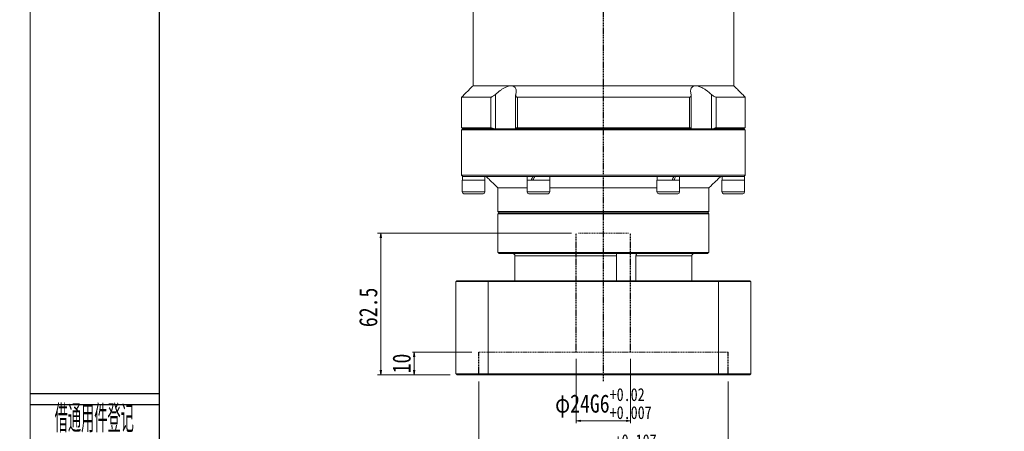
# Model space of a CAD drawing. Header units: millimetres. Extents: x -52 to 913, y -55 to 622.
# Tile 2 of 5: x -52 to 382, y 187 to 369. Entities that reach past the tile are written whole.
import ezdxf
from ezdxf.enums import TextEntityAlignment as Align

# ---------------------------------------------------------------- set-up
doc = ezdxf.new("R2010")
doc.units = ezdxf.units.MM
doc.linetypes.add('DASHED', pattern=[0.75, 0.5, -0.25])
doc.layers.add('2细线层', color=4, linetype='Continuous')
doc.layers.add('6文字层', color=3, linetype='Continuous')
doc.layers.add('图框_外框线', color=7, linetype='Continuous', lineweight=18)
doc.layers.add('尺寸线层', color=3, linetype='Continuous', lineweight=18)
doc.styles.add('PC_TEXTSTYLE', font='ISOCP.SHX', dxfattribs={"width": 0.707, "bigfont": 'GBCBIG.SHX'})
doc.styles.add('宋体', font='SimSun.ttf', dxfattribs={"width": 0.8})
doc.dimstyles.new('A水平标注$0', dxfattribs={"dimtxt": 3.5, "dimasz": 2, "dimexe": 1.5, "dimexo": 3, "dimgap": 1.1, "dimtad": 1, "dimtoh": 1, "dimdec": 4, "dimdsep": 46, "dimtxsty": '宋体', "dimblk": 'OPEN', "dimcen": 3, "dimclrd": 3, "dimclre": 3, "dimclrt": 6, "dimadec": 0, "dimazin": 0, "dimtm": 1e-09, "dimtfac": 1, "dimtdec": 4, "dimtix": 1, "dimtmove": 0, "dimatfit": 3, "dimldrblk": 'OPEN', "dimfxl": 0, "dimlwd": 13, "dimlwe": 13, "dimarcsym": 0})
doc.dimstyles.new('D直径标注φ25', dxfattribs={"dimtxt": 3.5, "dimasz": 2, "dimexe": 1, "dimexo": 3, "dimtad": 1, "dimtoh": 1, "dimdec": 1, "dimdsep": 46, "dimtxsty": '宋体', "dimblk": 'OPEN', "dimcen": 3, "dimclrd": 3, "dimclre": 3, "dimclrt": 130, "dimadec": 0, "dimazin": 0, "dimtm": 1e-09, "dimtfac": 1, "dimtdec": 1, "dimtmove": 0, "dimatfit": 0, "dimldrblk": 'OPEN', "dimfxl": 0, "dimlwd": 13, "dimlwe": 13, "dimarcsym": 0})

# ---------------------------------------------------------------- blocks, each defined once
blk = doc.blocks.new('_Open')
at = {"color": 0, "linetype": 'ByBlock', "lineweight": -2}
for p, q in [((-1, 0.17), (0, 0)), ((-1, -0.17), (0, 0)), ((0, 0), (-1, 0))]:
    blk.add_line(p, q, dxfattribs=at)
blk = doc.blocks.new('*D35')
at = {"color": 3, "lineweight": 13, "transparency": 16777216}
for p, q in [((150.05, 208.93), (150.05, 170.3)), ((260.05, 208.93), (260.05, 170.3)), ((152.05, 171.3), (258.05, 171.3))]:
    blk.add_line(p, q, dxfattribs=at)
at = {"layer": 'Defpoints', "color": 0, "transparency": 16777216}
for p in [(150.05, 211.93), (260.05, 211.93), (260.05, 171.3)]:
    blk.add_point(p, dxfattribs=at)
at = {"color": 3, "lineweight": 13, "transparency": 16777216, "xscale": 2, "yscale": 2, "zscale": 2, "rotation": 180}
blk.add_blockref('_Open', (150.05, 171.3), dxfattribs=at)
at = {"color": 3, "lineweight": 13, "transparency": 16777216, "xscale": 2, "yscale": 2, "zscale": 2}
blk.add_blockref('_Open', (260.05, 171.3), dxfattribs=at)
at = {"color": 130, "transparency": 16777216, "insert": (205.05, 178.91), "char_height": 8, "attachment_point": 5, "style": '宋体'}
blk.add_mtext('{\\A1;φ110E7{}{\\H0.71x;\\C2;\\S+0.107^ +0.072;}}', dxfattribs=at)
blk = doc.blocks.new('*D36')
at = {"color": 3, "lineweight": 13, "transparency": 16777216}
for p, q in [((193.05, 218.93), (193.05, 190.65)), ((217.05, 218.93), (217.05, 190.65)), ((195.05, 191.65), (215.05, 191.65))]:
    blk.add_line(p, q, dxfattribs=at)
at = {"layer": 'Defpoints', "color": 0, "transparency": 16777216}
for p in [(193.05, 221.93), (217.05, 221.93), (217.05, 191.65)]:
    blk.add_point(p, dxfattribs=at)
at = {"color": 3, "lineweight": 13, "transparency": 16777216, "xscale": 2, "yscale": 2, "zscale": 2, "rotation": 180}
blk.add_blockref('_Open', (193.05, 191.65), dxfattribs=at)
at = {"color": 3, "lineweight": 13, "transparency": 16777216, "xscale": 2, "yscale": 2, "zscale": 2}
blk.add_blockref('_Open', (217.05, 191.65), dxfattribs=at)
at = {"color": 130, "transparency": 16777216, "insert": (205.05, 199.26), "char_height": 8, "attachment_point": 5, "style": '宋体'}
blk.add_mtext('{\\A1;φ24G6{}{\\H0.71x;\\C2;\\S+0.02^ +0.007;}}', dxfattribs=at)
blk = doc.blocks.new('*D37')
at = {"layer": 'Defpoints', "color": 0, "transparency": 16777216}
for p in [(150.05, 221.93), (121.61, 211.93), (140.45, 211.93)]:
    blk.add_point(p, dxfattribs=at)
at = {"layer": '尺寸线层', "color": 3, "lineweight": 13, "transparency": 16777216}
for p, q in [((147.05, 221.93), (120.11, 221.93)), ((121.61, 219.93), (121.61, 213.93)), ((137.45, 211.93), (120.11, 211.93))]:
    blk.add_line(p, q, dxfattribs=at)
at = {"layer": '尺寸线层', "color": 3, "lineweight": 13, "transparency": 16777216, "xscale": 2, "yscale": 2, "zscale": 2}
for p, rotation in [((121.61, 221.93), 90), ((121.61, 211.93), 270)]:
    blk.add_blockref('_Open', p, dxfattribs=dict(at, rotation=rotation))
at = {"layer": '尺寸线层', "color": 6, "transparency": 16777216, "insert": (116.11, 216.93), "char_height": 8, "attachment_point": 5, "rotation": 90, "style": '宋体', "bg_fill": 3, "box_fill_scale": 1.1, "bg_fill_color": 257, "bg_fill_transparency": 0}
blk.add_mtext('10', dxfattribs=at)
blk = doc.blocks.new('*D38')
at = {"layer": 'Defpoints', "color": 0, "transparency": 16777216}
for p in [(194.05, 274.43), (106.9, 211.93), (140.45, 211.93)]:
    blk.add_point(p, dxfattribs=at)
at = {"layer": '尺寸线层', "color": 3, "lineweight": 13, "transparency": 16777216}
for p, q in [((191.05, 274.43), (105.4, 274.43)), ((106.9, 272.43), (106.9, 213.93)), ((137.45, 211.93), (105.4, 211.93))]:
    blk.add_line(p, q, dxfattribs=at)
at = {"layer": '尺寸线层', "color": 3, "lineweight": 13, "transparency": 16777216, "xscale": 2, "yscale": 2, "zscale": 2}
for p, rotation in [((106.9, 274.43), 90), ((106.9, 211.93), 270)]:
    blk.add_blockref('_Open', p, dxfattribs=dict(at, rotation=rotation))
at = {"layer": '尺寸线层', "color": 6, "transparency": 16777216, "insert": (101.4, 241.68), "char_height": 8, "attachment_point": 5, "rotation": 90, "style": '宋体', "bg_fill": 3, "box_fill_scale": 1.1, "bg_fill_color": 257, "bg_fill_transparency": 0}
blk.add_mtext('62.5', dxfattribs=at)

msp = doc.modelspace()

# ---------------------------------------------------------------- linework, layer by layer
at = {"color": 1, "linetype": 'DASHED'}
msp.add_line((205.05091, 209.07078), (205.05091, 382.9347), dxfattribs=at)
at = {"color": 7, "linetype": 'Continuous', "lineweight": 15}
for p, q in [((164.39227, 339.4347), (147.55091, 339.4347)), ((245.70955, 339.4347), (164.39227, 339.4347)), ((262.55091, 339.4347), (245.70955, 339.4347)), ((155.36691, 334.4347), (142.55091, 334.4347)), ((155.36691, 334.4347), (155.36691, 320.9347)), ((157.40568, 320.4347), (157.40568, 335.58207)), ((242.96858, 334.4347), (167.13324, 334.4347)), ((167.13324, 320.9347), (167.13324, 334.4347)), ((242.96858, 334.4347), (242.96858, 320.9347)), ((252.69615, 335.58207), (252.69615, 320.4347)), ((267.55091, 334.4347), (254.73492, 334.4347)), ((254.73492, 320.9347), (254.73492, 334.4347)), ((155.36691, 320.9347), (142.55091, 320.9347)), ((142.55091, 319.9347), (205.05091, 319.9347)), ((205.05091, 320.4347), (143.05091, 320.4347)), ((143.05091, 320.4347), (156.58829, 320.4347)), ((166.38085, 320.4347), (243.72098, 320.4347)), ((242.96858, 320.9347), (167.13324, 320.9347)), ((267.05091, 320.4347), (205.05091, 320.4347)), ((205.05091, 319.9347), (267.55091, 319.9347)), ((253.51354, 320.4347), (267.05091, 320.4347)), ((267.55091, 320.9347), (254.73492, 320.9347)), ((267.55091, 299.9347), (142.55091, 299.9347)), ((147.80091, 297.8347), (142.80091, 297.8347)), ((142.86091, 299.4347), (143.05091, 299.4347)), ((143.06699, 299.4347), (142.94805, 299.4347)), ((143.06699, 299.4347), (172.83617, 299.4347)), ((152.80091, 297.8347), (147.80091, 297.8347)), ((180.75604, 297.8347), (171.42591, 297.8347)), ((173.95591, 299.4347), (172.83617, 299.4347)), ((173.95591, 299.4347), (174.05091, 299.4347)), ((174.02106, 299.4347), (174.75591, 299.4347)), ((175.28174, 299.4347), (174.79948, 299.4347)), ((175.28174, 299.4347), (234.82009, 299.4347)), ((181.42591, 297.8347), (180.75604, 297.8347)), ((238.67591, 297.8347), (228.67591, 297.8347)), ((236.14591, 299.4347), (234.82009, 299.4347)), ((236.08077, 299.4347), (236.90235, 299.4347)), ((236.90235, 299.4347), (236.84747, 299.4347)), ((237.26566, 299.4347), (236.90235, 299.4347)), ((237.26566, 299.4347), (267.03483, 299.4347)), ((267.30091, 297.8347), (257.30091, 297.8347)), ((267.24091, 299.4347), (267.05091, 299.4347)), ((267.15378, 299.4347), (267.05091, 299.4347)), ((147.80091, 292.5847), (142.80091, 292.5847)), ((143.55091, 291.8347), (147.80091, 291.8347)), ((152.80091, 292.5847), (147.80091, 292.5847)), ((147.80091, 291.8347), (152.05091, 291.8347)), ((171.42591, 294.4347), (158.55091, 294.4347)), ((180.75604, 292.5847), (171.42591, 292.5847)), ((172.17591, 291.8347), (180.10652, 291.8347)), ((180.10652, 291.8347), (180.67591, 291.8347)), ((181.42591, 292.5847), (180.75604, 292.5847)), ((228.67591, 294.4347), (181.42591, 294.4347)), ((238.67591, 292.5847), (228.67591, 292.5847)), ((229.42591, 291.8347), (237.92591, 291.8347)), ((251.55091, 294.4347), (238.67591, 294.4347)), ((267.30091, 292.5847), (257.30091, 292.5847)), ((258.05091, 291.8347), (266.55091, 291.8347)), ((251.55091, 283.9347), (158.55091, 283.9347)), ((158.55091, 282.9347), (205.05091, 282.9347)), ((159.05091, 283.4347), (251.05091, 283.4347)), ((205.05091, 283.4347), (159.05091, 283.4347)), ((251.05091, 283.4347), (205.05091, 283.4347)), ((205.05091, 282.9347), (251.55091, 282.9347)), ((251.55091, 265.9347), (158.55091, 265.9347)), ((159.05091, 265.4347), (251.05091, 265.4347)), ((166.05015, 264.4347), (210.87935, 264.4347)), ((166.05015, 253.4347), (166.05015, 264.4347)), ((210.87935, 264.4347), (210.87935, 253.4347)), ((219.41076, 253.4347), (219.41076, 264.4347)), ((219.41076, 264.4347), (244.05168, 264.4347)), ((244.05168, 264.4347), (244.05168, 253.4347)), ((140.05091, 253.0347), (154.24491, 253.0347)), ((140.05091, 253.0347), (140.05091, 212.3347)), ((154.38288, 253.4347), (140.45091, 253.4347)), ((154.24491, 253.0347), (154.24491, 212.3347)), ((154.24491, 253.0347), (255.85692, 253.0347)), ((255.71895, 253.4347), (154.38288, 253.4347)), ((269.65091, 253.4347), (255.71895, 253.4347)), ((255.85692, 253.0347), (270.05091, 253.0347)), ((255.85692, 253.0347), (255.85692, 212.3347)), ((270.05091, 253.0347), (270.05091, 212.3347)), ((154.24491, 212.3347), (140.05091, 212.3347)), ((140.45091, 211.9347), (154.38288, 211.9347)), ((255.85692, 212.3347), (154.24491, 212.3347)), ((154.38288, 211.9347), (255.71895, 211.9347)), ((255.71895, 211.9347), (269.65091, 211.9347)), ((270.05091, 212.3347), (255.85692, 212.3347))]:
    msp.add_line(p, q, dxfattribs=at)
at = {"color": 6, "linetype": 'DASHED'}
for p, q in [((193.05091, 221.9347), (193.05091, 274.4347)), ((217.05091, 221.9347), (217.05091, 274.4347)), ((150.05091, 211.9347), (150.05091, 221.9347)), ((260.05091, 211.9347), (260.05091, 221.9347))]:
    msp.add_line(p, q, dxfattribs=at)
at = {"color": 6, "linetype": 'DASHED', "lineweight": 15}
for p, q in [((194.05091, 274.4347), (216.05091, 274.4347)), ((150.05091, 221.9347), (260.05091, 221.9347))]:
    msp.add_line(p, q, dxfattribs=at)
at = {"color": 7, "linetype": 'Continuous', "lineweight": 15}
for centre, start, end in [((143.55091, 292.5847), 180, 270), ((152.05091, 292.5847), 270, 0), ((172.17591, 292.5847), 180, 270), ((180.67591, 292.5847), 270, 0), ((229.42591, 292.5847), 180, 270), ((237.92591, 292.5847), 270, 0), ((258.05091, 292.5847), 180, 270), ((266.55091, 292.5847), 270, 0)]:
    msp.add_arc(centre, 0.75, start, end, dxfattribs=at)
at = {"color": 7, "linetype": 'Continuous', "lineweight": 15, "extrusion": (0, 0, -1)}
for centre, major_axis, ratio, start_param, end_param in [((147.80091, 297.8347), (0, 8.55633), 0.577350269, 4.71238898, 4.900492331), ((147.80091, 299.4347), (0, 8.55633), 0.577350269, 4.618754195, 4.71238898), ((176.42591, 299.4347), (4.54557, 8.49348), 0.227735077, 4.403003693, 4.591107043), ((176.42591, 297.8347), (4.54557, 8.49348), 0.227735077, 4.591107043, 4.779210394), ((176.42591, 299.4347), (3.07332, 5.74255), 0.227735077, 4.466025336, 4.591107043), ((233.67591, 299.4347), (4.54557, 8.49348), 0.227735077, 1.44951439, 1.63761774), ((233.67591, 297.8347), (3.07332, 5.74255), 0.227735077, 1.32443269, 1.44951439), ((233.67591, 297.8347), (4.54557, 8.49348), 0.227735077, 1.261411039, 1.44951439), ((262.30091, 299.4347), (0, 8.55633), 0.577350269, 1.570796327, 1.758899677), ((262.30091, 297.8347), (0, 8.55633), 0.577350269, 1.477161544, 1.570796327)]:
    msp.add_ellipse(centre, major_axis=major_axis, ratio=ratio, start_param=start_param, end_param=end_param, dxfattribs=at)
at = {"color": 7, "linetype": 'Continuous', "lineweight": 15}
for points in [[(147.55091, 339.4347), (147.55091, 373.4347)], [(262.55091, 373.4347), (262.55091, 339.4347)], [(142.55091, 334.4347), (147.55091, 339.4347)], [(262.55091, 339.4347), (267.55091, 334.4347)], [(142.55091, 320.9347), (142.55091, 334.4347)], [(166.34661, 320.4347), (166.34661, 335.2046)], [(243.75522, 335.20491), (243.75522, 320.4347)], [(267.55091, 334.4347), (267.55091, 320.9347)], [(143.05091, 320.4347), (142.55091, 320.9347)], [(142.55091, 319.9347), (143.05091, 320.4347)], [(142.55091, 299.9347), (142.55091, 319.9347)], [(267.55091, 320.9347), (267.05091, 320.4347)], [(267.05091, 320.4347), (267.55091, 319.9347)], [(267.55091, 319.9347), (267.55091, 299.9347)], [(143.05091, 299.4347), (142.55091, 299.9347)], [(267.55091, 299.9347), (267.05091, 299.4347)], [(142.80091, 292.5847), (142.80091, 297.8347)], [(152.74091, 299.4347), (152.74091, 297.8347)], [(152.80091, 297.8347), (152.80091, 292.5847)], [(158.55091, 294.4347), (153.30091, 299.4347)], [(171.42591, 292.5847), (171.42591, 297.8347)], [(171.48591, 297.8347), (171.48591, 299.4347)], [(181.36591, 299.4347), (181.36591, 297.8347)], [(181.42591, 297.8347), (181.42591, 292.5847)], [(228.67591, 292.5847), (228.67591, 297.8347)], [(228.73591, 297.8347), (228.73591, 299.4347)], [(238.61591, 299.4347), (238.61591, 297.8347)], [(238.67591, 297.8347), (238.67591, 292.5847)], [(256.80091, 299.4347), (251.55091, 294.4347)], [(257.30091, 292.5847), (257.30091, 297.8347)], [(257.36091, 297.8347), (257.36091, 299.4347)], [(267.30091, 297.8347), (267.30091, 292.5847)], [(158.55091, 283.9347), (158.55091, 294.4347)], [(251.55091, 294.4347), (251.55091, 283.9347)], [(159.05091, 283.4347), (158.55091, 283.9347)], [(158.55091, 282.9347), (159.05091, 283.4347)], [(158.55091, 265.9347), (158.55091, 282.9347)], [(251.55091, 283.9347), (251.05091, 283.4347)], [(251.05091, 283.4347), (251.55091, 282.9347)], [(251.55091, 282.9347), (251.55091, 265.9347)], [(159.05091, 265.4347), (158.55091, 265.9347)], [(251.55091, 265.9347), (251.05091, 265.4347)], [(140.05091, 253.0347), (140.45091, 253.4347)], [(154.24491, 253.0347), (154.38288, 253.4347)], [(255.85692, 253.0347), (255.71895, 253.4347)], [(269.65091, 253.4347), (270.05091, 253.0347)], [(140.05091, 212.3347), (140.45091, 211.9347)], [(154.38288, 211.9347), (154.24491, 212.3347)], [(255.71895, 211.9347), (255.85692, 212.3347)], [(269.65091, 211.9347), (270.05091, 212.3347)]]:
    msp.add_open_spline(points, degree=1, dxfattribs=at)
for points, knots in [([(164.39227, 339.4347), (163.99075, 339.39634), (163.1596, 339.31693), (161.82737, 338.76291), (160.60215, 338.07471), (159.11407, 337.07293), (158.09464, 336.18331), (157.40568, 335.58207)], [0, 0, 0, 0, 1.493533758, 3.091577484, 4.322036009, 5.554470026, 8.123989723, 8.123989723, 8.123989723, 8.123989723]), ([(166.39763, 335.58207), (166.44912, 335.81533), (166.55249, 336.2837), (166.60733, 337.00322), (166.55152, 337.73145), (166.33972, 338.36788), (165.99539, 338.85823), (165.57699, 339.1805), (165.0684, 339.37621), (164.66253, 339.43217), (164.42436, 339.4344), (164.39227, 339.4347)], [0, 0, 0, 0, 0.626246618, 1.257495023, 2.032414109, 2.823629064, 3.42820033, 4.048095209, 4.555440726, 5.077036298, 5.158257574, 5.158257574, 5.158257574, 5.158257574]), ([(245.70955, 339.4347), (245.52874, 339.42554), (245.16253, 339.40699), (244.69361, 339.25667), (244.29216, 339.01744), (243.92164, 338.63459), (243.63849, 338.07761), (243.49933, 337.33159), (243.51122, 336.49389), (243.63954, 335.88758), (243.70419, 335.58207)], [0, 0, 0, 0, 0.468845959, 0.949596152, 1.451964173, 1.965089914, 2.734777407, 3.526210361, 4.335728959, 5.157885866, 5.157885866, 5.157885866, 5.157885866]), ([(252.69615, 335.58207), (252.1695, 336.047), (251.31797, 336.79874), (250.02787, 337.731), (248.7137, 338.54809), (247.23876, 339.22374), (246.18432, 339.43028), (245.74202, 339.4344), (245.70955, 339.4347)], [0, 0, 0, 0, 1.982297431, 3.205120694, 4.453658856, 6.379550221, 7.997496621, 8.125663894, 8.125663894, 8.125663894, 8.125663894]), ([(157.40568, 335.58207), (157.14702, 335.36056), (156.72021, 334.99503), (156.09343, 334.63166), (155.6575, 334.46003), (155.45273, 334.44218), (155.36691, 334.4347)], [0, 0, 0, 0, 0.923658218, 1.524159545, 2.020218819, 2.378137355, 2.378137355, 2.378137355, 2.378137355]), ([(167.13324, 334.4347), (167.065, 334.43801), (166.92615, 334.44474), (166.75344, 334.49799), (166.60996, 334.57929), (166.48658, 334.69882), (166.39378, 334.86361), (166.34509, 335.07724), (166.34273, 335.31805), (166.37923, 335.49355), (166.39763, 335.58207)], [0, 0, 0, 0, 0.165195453, 0.336098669, 0.501143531, 0.67031152, 0.899665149, 1.135559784, 1.381616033, 1.632058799, 1.632058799, 1.632058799, 1.632058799]), ([(243.70419, 335.58207), (243.72595, 335.47187), (243.77009, 335.2483), (243.74414, 334.98112), (243.66525, 334.77543), (243.56056, 334.63705), (243.42279, 334.53373), (243.27601, 334.47306), (243.12219, 334.44021), (243.02009, 334.43655), (242.96858, 334.4347)], [0, 0, 0, 0, 0.312581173, 0.634124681, 0.837734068, 1.046108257, 1.214079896, 1.386575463, 1.508153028, 1.631948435, 1.631948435, 1.631948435, 1.631948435]), ([(254.73492, 334.4347), (254.61425, 334.44868), (254.37344, 334.47659), (253.86724, 334.70411), (253.28367, 335.07156), (252.89626, 335.40819), (252.69615, 335.58207)], [0, 0, 0, 0, 0.48914015, 0.976123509, 1.653805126, 2.377879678, 2.377879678, 2.377879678, 2.377879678]), ([(155.36691, 320.9347), (155.48745, 320.92054), (155.72801, 320.89227), (156.16662, 320.69856), (156.45139, 320.52036), (156.58829, 320.4347)], [0, 0, 0, 0, 0.457440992, 0.912864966, 1.334419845, 1.334419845, 1.334419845, 1.334419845]), ([(166.38085, 320.4347), (166.42922, 320.54548), (166.51814, 320.74915), (166.80445, 320.91048), (167.03757, 320.92765), (167.13324, 320.9347)], [0, 0, 0, 0, 0.4023771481, 0.7397651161, 0.974629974, 0.974629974, 0.974629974, 0.974629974]), ([(242.96858, 320.9347), (243.10241, 320.92054), (243.36948, 320.89227), (243.61475, 320.69856), (243.68649, 320.52036), (243.72098, 320.4347)], [0, 0, 0, 0, 0.33430891, 0.6671437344, 0.9752262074, 0.9752262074, 0.9752262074, 0.9752262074]), ([(253.51354, 320.4347), (253.69352, 320.54548), (254.0244, 320.74915), (254.45253, 320.91048), (254.65275, 320.92765), (254.73492, 320.9347)], [0, 0, 0, 0, 0.551089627, 1.013171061, 1.334838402, 1.334838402, 1.334838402, 1.334838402]), ([(166.05015, 264.4347), (166.03991, 264.54478), (166.01945, 264.76492), (165.85988, 265.05982), (165.62066, 265.28774), (165.34317, 265.41549), (165.15266, 265.42912), (165.07469, 265.4347)], [0, 0, 0, 0, 0.324175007, 0.648284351, 0.979229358, 1.316860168, 1.550819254, 1.550819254, 1.550819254, 1.550819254]), ([(210.84933, 265.31118), (210.84885, 265.3037), (210.84588, 265.25662), (210.85853, 265.07343), (210.8747, 264.78043), (210.8778, 264.54996), (210.87935, 264.4347)], [0, 0, 0, 0, 0.0513915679, 0.3237471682, 0.6004135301, 0.8771995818, 0.8771995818, 0.8771995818, 0.8771995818]), ([(219.41076, 264.4347), (219.41739, 264.54478), (219.43064, 264.76492), (219.52998, 265.05982), (219.66642, 265.28774), (219.80808, 265.41549), (219.89061, 265.42912), (219.92439, 265.4347)], [0, 0, 0, 0, 0.251379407, 0.502707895, 0.759337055, 1.021150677, 1.202572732, 1.202572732, 1.202572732, 1.202572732]), ([(245.02714, 265.4347), (245.01025, 265.43442), (244.88493, 265.43235), (244.6527, 265.37902), (244.37204, 265.20377), (244.16314, 264.94035), (244.06359, 264.66651), (244.05471, 264.49369), (244.05168, 264.4347)], [0, 0, 0, 0, 0.05070556, 0.376081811, 0.704498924, 1.040598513, 1.377079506, 1.551483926, 1.551483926, 1.551483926, 1.551483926])]:
    msp.add_open_spline(points, degree=3, knots=knots, dxfattribs=at)
at = {"layer": '2细线层'}
for p, q in [((-47.49234, 203.73665), (9.22746, 203.73665)), ((-47.49234, 198.89121), (9.22746, 198.89121))]:
    msp.add_line(p, q, dxfattribs=at)
at = {"layer": '图框_外框线', "color": 3}
msp.add_lwpolyline([(-47.7415, -54.77475), (909.33706, -54.77475), (909.33706, 622.01652), (-47.7415, 622.01652)], close=True, dxfattribs=at)
at = {"layer": '图框_外框线', "color": 3, "lineweight": 25}
msp.add_lwpolyline([(9.22746, -43.38096), (897.94327, -43.38096), (897.94327, 610.62273), (9.22746, 610.62273)], close=True, dxfattribs=at)

# ---------------------------------------------------------------- texts
at = {"layer": '6文字层', "color": 3, "style": 'PC_TEXTSTYLE', "width": 0.667}
msp.add_text('借通用件登记', height=12.113608, dxfattribs=at).set_placement((-19.44002, 193.15562), align=Align.MIDDLE)

# ---------------------------------------------------------------- dimensions: what is measured, and where the dimension line sits
dim = msp.add_linear_dim(base=(217.05091, 191.64752), p1=(193.05091, 221.9347), p2=(217.05091, 221.9347), text='{\\A1;φ<>G6{}{\\H0.71x;\\C2;\\S+0.02^ +0.007;}}', dimstyle='D直径标注φ25', override={"dimtxt": 8, "dimgap": 1, "dimpost": '<>', "dimtol": 0, "dimlim": 0, "dimtp": 0.02, "dimtm": -0.007, "dimtdec": 4, "dimtvp": 0.1, "dimtfill": 0})
dim.commit()
dim.dimension.update_dxf_attribs({"geometry": '*D36', "text_midpoint": (205.05091, 191.64752), "dimtype": 160})
dim = msp.add_linear_dim(base=(260.05091, 171.29792), p1=(150.05091, 211.9347), p2=(260.05091, 211.9347), text='{\\A1;φ<>E7{}{\\H0.71x;\\C2;\\S+0.107^ +0.072;}}', dimstyle='D直径标注φ25', override={"dimtxt": 8, "dimgap": 1, "dimpost": '<>', "dimtol": 0, "dimlim": 0, "dimtp": 0.107, "dimtm": -0.072, "dimtdec": 4, "dimtvp": 0.1, "dimtfill": 0})
dim.commit()
dim.dimension.update_dxf_attribs({"geometry": '*D35', "text_midpoint": (205.05091, 178.90939)})

# ---------------------------------------------------------------- next in the draw order: dimensions: what is measured, and where the dimension line sits
at = {"layer": '尺寸线层'}
dim = msp.add_linear_dim(base=(121.61489, 211.9347), p1=(150.05091, 221.9347), p2=(140.45091, 211.9347), angle=90, dimstyle='A水平标注$0', override={"dimtxt": 8, "dimgap": 1.5, "dimblk": 'Open', "dimtfill": 1, "dimtfillclr": 256}, dxfattribs=at)
dim.commit()
dim.dimension.update_dxf_attribs({"geometry": '*D37', "text_midpoint": (121.61489, 216.9347), "dimtype": 160})

# ---------------------------------------------------------------- next in the draw order: dimensions: what is measured, and where the dimension line sits
dim = msp.add_linear_dim(base=(106.89767, 211.9347), p1=(194.05091, 274.4347), p2=(140.45091, 211.9347), angle=90, dimstyle='A水平标注$0', override={"dimtxt": 8, "dimgap": 1.5, "dimblk": 'Open', "dimtfill": 1, "dimtfillclr": 256}, dxfattribs=at)
dim.commit()
dim.dimension.update_dxf_attribs({"geometry": '*D38', "text_midpoint": (106.89767, 241.6847), "dimtype": 160})

doc.saveas('drawing.dxf')
